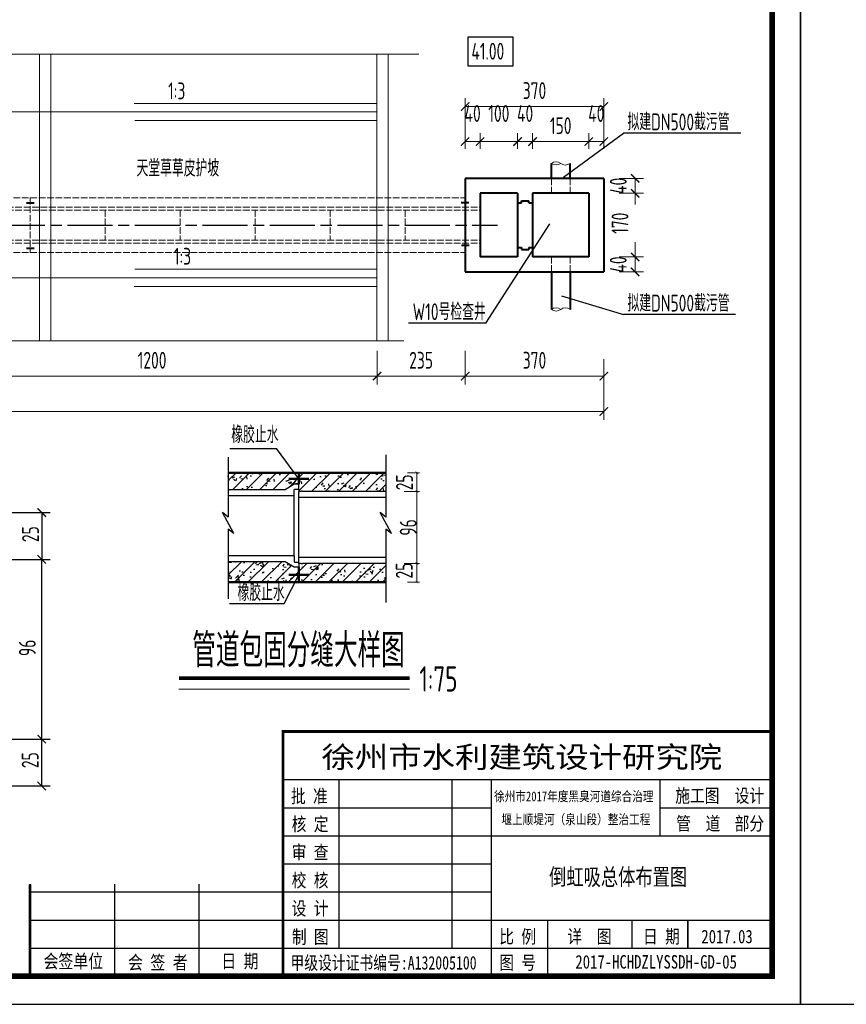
# Model space of a CAD drawing. Header units: millimetres. Extents: x 65530 to 130460, y -103607 to -18875.
# Tile 51 of 75: x 90436 to 92641, y -49551 to -46922. Entities that reach past the tile are written whole.
import ezdxf

# ---------------------------------------------------------------- set-up
doc = ezdxf.new("R2010")
doc.units = ezdxf.units.MM
doc.header["$LTSCALE"] = 0.5
doc.linetypes.add('ACAD_ISO02W100', pattern=[15, 12, -3])
doc.linetypes.add('ACAD_ISO08W100', pattern=[36, 24, -3, 6, -3])
for name, color, linetype, lineweight in [('LAYER3', 7, 'Continuous', 50), ('图层1', 2, 'ACAD_ISO02W100', 18), ('填充', 4, 'Continuous', 25), ('标注线', 4, 'Continuous', 13), ('粗线', 1, 'Continuous', 40), ('细实线', 7, 'Continuous', 25), ('虚线', 3, 'Continuous', 20)]:
    doc.layers.add(name, color=color, linetype=linetype, lineweight=lineweight)
for name, color, linetype in [('PIPE-污水', 2, 'Continuous'), ('图层2', 3, 'ACAD_ISO08W100'), ('图框', 7, 'Continuous')]:
    doc.layers.add(name, color=color, linetype=linetype)
doc.styles.add('HzTxt', font='tssdeng.shx', dxfattribs={"width": 0.7, "bigfont": 'hztxt.shx'})
doc.styles.add('图框', font='simfang.ttf', dxfattribs={"width": 0.8, "height": 4})
doc.dimstyles.new('1bi150', dxfattribs={"dimtxt": 45, "dimasz": 22.5, "dimexe": 22.5, "dimexo": 22.5, "dimgap": 20, "dimtad": 1, "dimdec": 0, "dimtxsty": 'HzTxt', "dimblk": 'ARCHTICK', "dimcen": 2.5, "dimclrd": 256, "dimclre": 256, "dimclrt": 256, "dimadec": 0, "dimazin": 0, "dimtfac": 1, "dimtdec": 0, "dimtmove": 2, "dimatfit": 2, "dimfxl": 0, "dimlwd": -1, "dimlwe": -1, "dimarcsym": 0})
doc.dimstyles.new('1bi25', dxfattribs={"dimtxt": 15, "dimasz": 7.5, "dimexe": 7.5, "dimexo": 7.5, "dimtad": 1, "dimdec": 0, "dimlfac": 0.5, "dimtxsty": 'HzTxt', "dimblk": 'ARCHTICK', "dimcen": 2.5, "dimclrd": 256, "dimclre": 256, "dimclrt": 256, "dimadec": 0, "dimazin": 0, "dimtfac": 1, "dimtdec": 0, "dimtmove": 2, "dimatfit": 2, "dimfxl": 0, "dimlwd": -1, "dimlwe": -1, "dimarcsym": 0})
doc.dimstyles.new('20', dxfattribs={"dimtxt": 45, "dimasz": 22.5, "dimexe": 22.5, "dimexo": 22.5, "dimtad": 1, "dimdec": 0, "dimlfac": 0.2, "dimtxsty": 'HzTxt', "dimblk": 'ARCHTICK', "dimcen": 2.5, "dimclrd": 256, "dimclre": 256, "dimclrt": 256, "dimadec": 0, "dimazin": 0, "dimtfac": 1, "dimtdec": 0, "dimtmove": 2, "dimatfit": 2, "dimfxl": 0, "dimlwd": -1, "dimlwe": -1, "dimarcsym": 0})

# ---------------------------------------------------------------- blocks, each defined once
blk = doc.blocks.new('_ArchTick')
at = {"color": 0, "linetype": 'ByBlock', "const_width": 0.15}
blk.add_lwpolyline([(-0.5, -0.5), (0.5, 0.5)], dxfattribs=at)
blk = doc.blocks.new('*D11')
at = {"layer": 'Defpoints', "color": 0}
for p in [(87934.2, -47805.9), (91994.4, -47806.1), (91994.4, -47967.8)]:
    blk.add_point(p, dxfattribs=at)
at = {"layer": '标注线'}
for p, q in [((87934.2, -47828.4), (87934.2, -47990.3)), ((91994.4, -47828.6), (91994.4, -47990.3)), ((87934.2, -47967.8), (91994.4, -47967.8))]:
    blk.add_line(p, q, dxfattribs=at)
at = {"layer": '标注线', "xscale": 22.5, "yscale": 22.5, "zscale": 22.5, "rotation": 180}
blk.add_blockref('_ArchTick', (87934.2, -47967.8), dxfattribs=at)
at = {"layer": '标注线', "xscale": 22.5, "yscale": 22.5, "zscale": 22.5}
blk.add_blockref('_ArchTick', (91994.4, -47967.8), dxfattribs=at)
at = {"layer": '标注线', "insert": (89964.3, -47925.3), "char_height": 45, "attachment_point": 5, "style": 'HzTxt'}
blk.add_mtext('4060', dxfattribs=at)
blk = doc.blocks.new('*D13')
at = {"layer": 'Defpoints', "color": 0}
for p in [(91389.3, -47783.6), (91624.4, -47783.6), (91624.4, -47873.7)]:
    blk.add_point(p, dxfattribs=at)
at = {"layer": '标注线'}
for p, q in [((91389.3, -47806.1), (91389.3, -47896.2)), ((91624.4, -47806.1), (91624.4, -47896.2)), ((91389.3, -47873.7), (91624.4, -47873.7))]:
    blk.add_line(p, q, dxfattribs=at)
at = {"layer": '标注线', "xscale": 22.5, "yscale": 22.5, "zscale": 22.5}
for p, rotation in [((91389.3, -47873.7), 179.9950768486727), ((91624.4, -47873.7), 359.9950768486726)]:
    blk.add_blockref('_ArchTick', p, dxfattribs=dict(at, rotation=rotation))
at = {"layer": '标注线', "insert": (91506.9, -47831.2), "char_height": 45, "attachment_point": 5, "rotation": 359.9951, "style": 'HzTxt'}
blk.add_mtext('235', dxfattribs=at)
blk = doc.blocks.new('*D14')
at = {"layer": 'Defpoints', "color": 0}
for p in [(90189.2, -47783.6), (91389.3, -47783.6), (91389.3, -47873.7)]:
    blk.add_point(p, dxfattribs=at)
at = {"layer": '标注线'}
for p, q in [((90189.2, -47806.1), (90189.2, -47896.2)), ((91389.3, -47806.1), (91389.3, -47896.2)), ((90189.2, -47873.7), (91389.3, -47873.7))]:
    blk.add_line(p, q, dxfattribs=at)
at = {"layer": '标注线', "xscale": 22.5, "yscale": 22.5, "zscale": 22.5, "rotation": 180}
blk.add_blockref('_ArchTick', (90189.2, -47873.7), dxfattribs=at)
at = {"layer": '标注线', "xscale": 22.5, "yscale": 22.5, "zscale": 22.5}
blk.add_blockref('_ArchTick', (91389.3, -47873.7), dxfattribs=at)
at = {"layer": '标注线', "insert": (90789.3, -47831.2), "char_height": 45, "attachment_point": 5, "style": 'HzTxt'}
blk.add_mtext('1200', dxfattribs=at)
blk = doc.blocks.new('*D109')
at = {"layer": 'Defpoints', "color": 0}
for p in [(91664.4, -47247.3), (91624.4, -47289.4), (91664.4, -47289.4)]:
    blk.add_point(p, dxfattribs=at)
at = {"layer": '标注线'}
for p, q in [((91624.4, -47266.9), (91624.4, -47224.8)), ((91664.4, -47266.9), (91664.4, -47224.8)), ((91624.4, -47247.3), (91664.4, -47247.3))]:
    blk.add_line(p, q, dxfattribs=at)
at = {"layer": '标注线', "xscale": 22.5, "yscale": 22.5, "zscale": 22.5, "rotation": 180}
blk.add_blockref('_ArchTick', (91624.4, -47247.3), dxfattribs=at)
at = {"layer": '标注线', "xscale": 22.5, "yscale": 22.5, "zscale": 22.5}
blk.add_blockref('_ArchTick', (91664.4, -47247.3), dxfattribs=at)
at = {"layer": '标注线', "insert": (91644.4, -47172.3), "char_height": 45, "attachment_point": 5, "style": 'HzTxt'}
blk.add_mtext('40', dxfattribs=at)
blk = doc.blocks.new('*D110')
at = {"layer": 'Defpoints', "color": 0}
for p in [(91764.4, -47247.3), (91664.4, -47289.4), (91764.4, -47289.2)]:
    blk.add_point(p, dxfattribs=at)
at = {"layer": '标注线'}
for p, q in [((91664.4, -47266.9), (91664.4, -47224.8)), ((91764.4, -47266.7), (91764.4, -47224.8)), ((91664.4, -47247.3), (91764.4, -47247.3))]:
    blk.add_line(p, q, dxfattribs=at)
at = {"layer": '标注线', "xscale": 22.5, "yscale": 22.5, "zscale": 22.5, "rotation": 180}
blk.add_blockref('_ArchTick', (91664.4, -47247.3), dxfattribs=at)
at = {"layer": '标注线', "xscale": 22.5, "yscale": 22.5, "zscale": 22.5}
blk.add_blockref('_ArchTick', (91764.4, -47247.3), dxfattribs=at)
at = {"layer": '标注线', "insert": (91714.4, -47172.3), "char_height": 45, "attachment_point": 5, "style": 'HzTxt'}
blk.add_mtext('100', dxfattribs=at)
blk = doc.blocks.new('*D111')
at = {"layer": 'Defpoints', "color": 0}
for p in [(91804.4, -47247.3), (91764.4, -47289.2), (91804.4, -47289.4)]:
    blk.add_point(p, dxfattribs=at)
at = {"layer": '标注线'}
for p, q in [((91764.4, -47266.7), (91764.4, -47224.8)), ((91804.4, -47266.9), (91804.4, -47224.8)), ((91764.4, -47247.3), (91804.4, -47247.3))]:
    blk.add_line(p, q, dxfattribs=at)
at = {"layer": '标注线', "xscale": 22.5, "yscale": 22.5, "zscale": 22.5, "rotation": 180}
blk.add_blockref('_ArchTick', (91764.4, -47247.3), dxfattribs=at)
at = {"layer": '标注线', "xscale": 22.5, "yscale": 22.5, "zscale": 22.5}
blk.add_blockref('_ArchTick', (91804.4, -47247.3), dxfattribs=at)
at = {"layer": '标注线', "insert": (91784.4, -47172.3), "char_height": 45, "attachment_point": 5, "style": 'HzTxt'}
blk.add_mtext('40', dxfattribs=at)
blk = doc.blocks.new('*D112')
at = {"layer": 'Defpoints', "color": 0}
for p in [(91954.4, -47247.3), (91804.4, -47289.4), (91954.4, -47289.4)]:
    blk.add_point(p, dxfattribs=at)
at = {"layer": '标注线'}
for p, q in [((91804.4, -47266.9), (91804.4, -47224.8)), ((91954.4, -47266.9), (91954.4, -47224.8)), ((91804.4, -47247.3), (91954.4, -47247.3))]:
    blk.add_line(p, q, dxfattribs=at)
at = {"layer": '标注线', "xscale": 22.5, "yscale": 22.5, "zscale": 22.5, "rotation": 180}
blk.add_blockref('_ArchTick', (91804.4, -47247.3), dxfattribs=at)
at = {"layer": '标注线', "xscale": 22.5, "yscale": 22.5, "zscale": 22.5}
blk.add_blockref('_ArchTick', (91954.4, -47247.3), dxfattribs=at)
at = {"layer": '标注线', "insert": (91879.4, -47204.8), "char_height": 45, "attachment_point": 5, "style": 'HzTxt'}
blk.add_mtext('150', dxfattribs=at)
blk = doc.blocks.new('*D113')
at = {"layer": 'Defpoints', "color": 0}
for p in [(91994.4, -47153.7), (91624.4, -47247.3), (91994.4, -47247.3)]:
    blk.add_point(p, dxfattribs=at)
at = {"layer": '标注线'}
for p, q in [((91624.4, -47224.8), (91624.4, -47131.2)), ((91994.4, -47224.8), (91994.4, -47131.2)), ((91624.4, -47153.7), (91994.4, -47153.7))]:
    blk.add_line(p, q, dxfattribs=at)
at = {"layer": '标注线', "xscale": 22.5, "yscale": 22.5, "zscale": 22.5, "rotation": 180}
blk.add_blockref('_ArchTick', (91624.4, -47153.7), dxfattribs=at)
at = {"layer": '标注线', "xscale": 22.5, "yscale": 22.5, "zscale": 22.5}
blk.add_blockref('_ArchTick', (91994.4, -47153.7), dxfattribs=at)
at = {"layer": '标注线', "insert": (91809.4, -47111.2), "char_height": 45, "attachment_point": 5, "style": 'HzTxt'}
blk.add_mtext('370', dxfattribs=at)
blk = doc.blocks.new('*D114')
at = {"layer": 'Defpoints', "color": 0}
for p in [(92012.9, -47345.4), (92012.9, -47385.4), (92077.9, -47385.4)]:
    blk.add_point(p, dxfattribs=at)
at = {"layer": '标注线'}
for p, q in [((92035.4, -47345.4), (92100.4, -47345.4)), ((92077.9, -47345.4), (92077.9, -47385.4)), ((92035.4, -47385.4), (92100.4, -47385.4))]:
    blk.add_line(p, q, dxfattribs=at)
at = {"layer": '标注线', "xscale": 22.5, "yscale": 22.5, "zscale": 22.5}
for p, rotation in [((92077.9, -47345.4), 90), ((92077.9, -47385.4), 270)]:
    blk.add_blockref('_ArchTick', p, dxfattribs=dict(at, rotation=rotation))
at = {"layer": '标注线', "insert": (92033, -47365.4), "char_height": 45, "attachment_point": 5, "rotation": 90, "style": 'HzTxt'}
blk.add_mtext('40', dxfattribs=at)
blk = doc.blocks.new('*D115')
at = {"layer": 'Defpoints', "color": 0}
for p in [(91994.4, -47247.3), (91954.4, -47289.4), (91994.4, -47289.4)]:
    blk.add_point(p, dxfattribs=at)
at = {"layer": '标注线'}
for p, q in [((91954.4, -47266.9), (91954.4, -47224.8)), ((91994.4, -47266.9), (91994.4, -47224.8)), ((91954.4, -47247.3), (91994.4, -47247.3))]:
    blk.add_line(p, q, dxfattribs=at)
at = {"layer": '标注线', "xscale": 22.5, "yscale": 22.5, "zscale": 22.5, "rotation": 180}
blk.add_blockref('_ArchTick', (91954.4, -47247.3), dxfattribs=at)
at = {"layer": '标注线', "xscale": 22.5, "yscale": 22.5, "zscale": 22.5}
blk.add_blockref('_ArchTick', (91994.4, -47247.3), dxfattribs=at)
at = {"layer": '标注线', "insert": (91974.4, -47172.3), "char_height": 45, "attachment_point": 5, "style": 'HzTxt'}
blk.add_mtext('40', dxfattribs=at)
blk = doc.blocks.new('*D116')
at = {"layer": 'Defpoints', "color": 0}
for p in [(92012.9, -47385.4), (92012.9, -47555.4), (92077.9, -47555.4)]:
    blk.add_point(p, dxfattribs=at)
at = {"layer": '标注线'}
for p, q in [((92035.4, -47385.4), (92100.4, -47385.4)), ((92077.9, -47385.4), (92077.9, -47415)), ((92077.9, -47555.4), (92077.9, -47515.6)), ((92035.4, -47555.4), (92100.4, -47555.4))]:
    blk.add_line(p, q, dxfattribs=at)
at = {"layer": '标注线', "xscale": 22.5, "yscale": 22.5, "zscale": 22.5}
for p, rotation in [((92077.9, -47385.4), 90), ((92077.9, -47555.4), 270)]:
    blk.add_blockref('_ArchTick', p, dxfattribs=dict(at, rotation=rotation))
at = {"layer": '标注线', "insert": (92037.6, -47465.3), "char_height": 45, "attachment_point": 5, "rotation": 90, "style": 'HzTxt'}
blk.add_mtext('170', dxfattribs=at)
blk = doc.blocks.new('*D117')
at = {"layer": 'Defpoints', "color": 0}
for p in [(92012.9, -47555.4), (92012.9, -47595.4), (92077.9, -47595.4)]:
    blk.add_point(p, dxfattribs=at)
at = {"layer": '标注线'}
for p, q in [((92035.4, -47555.4), (92100.4, -47555.4)), ((92077.9, -47555.4), (92077.9, -47595.4)), ((92035.4, -47595.4), (92100.4, -47595.4))]:
    blk.add_line(p, q, dxfattribs=at)
at = {"layer": '标注线', "xscale": 22.5, "yscale": 22.5, "zscale": 22.5}
for p, rotation in [((92077.9, -47555.4), 90), ((92077.9, -47595.4), 270)]:
    blk.add_blockref('_ArchTick', p, dxfattribs=dict(at, rotation=rotation))
at = {"layer": '标注线', "insert": (92033, -47575.4), "char_height": 45, "attachment_point": 5, "rotation": 90, "style": 'HzTxt'}
blk.add_mtext('40', dxfattribs=at)
blk = doc.blocks.new('*D118')
at = {"layer": 'Defpoints', "color": 0}
for p in [(91624.4, -47806.1), (91994.4, -47806.1), (91624.4, -47873.7)]:
    blk.add_point(p, dxfattribs=at)
at = {"layer": '标注线'}
for p, q in [((91624.4, -47828.6), (91624.4, -47896.2)), ((91994.4, -47828.6), (91994.4, -47896.2)), ((91994.4, -47873.7), (91624.4, -47873.7))]:
    blk.add_line(p, q, dxfattribs=at)
at = {"layer": '标注线', "xscale": 22.5, "yscale": 22.5, "zscale": 22.5, "rotation": 180}
blk.add_blockref('_ArchTick', (91624.4, -47873.7), dxfattribs=at)
at = {"layer": '标注线', "xscale": 22.5, "yscale": 22.5, "zscale": 22.5}
blk.add_blockref('_ArchTick', (91994.4, -47873.7), dxfattribs=at)
at = {"layer": '标注线', "insert": (91809.4, -47831.2), "char_height": 45, "attachment_point": 5, "style": 'HzTxt'}
blk.add_mtext('370', dxfattribs=at)
blk = doc.blocks.new('*D355')
at = {"layer": 'Defpoints', "color": 0}
for p in [(90387.3, -48842.7), (90494.8, -48842.7), (90387.3, -48967.7)]:
    blk.add_point(p, dxfattribs=at)
at = {"layer": '细实线'}
for p, q in [((90409.8, -48842.7), (90517.3, -48842.7)), ((90494.8, -48967.7), (90494.8, -48842.7)), ((90409.8, -48967.7), (90517.3, -48967.7))]:
    blk.add_line(p, q, dxfattribs=at)
at = {"layer": '细实线', "xscale": 22.5, "yscale": 22.5, "zscale": 22.5}
for p, rotation in [((90494.8, -48842.7), 90), ((90494.8, -48967.7), 270)]:
    blk.add_blockref('_ArchTick', p, dxfattribs=dict(at, rotation=rotation))
at = {"layer": '细实线', "insert": (90464, -48898.9), "char_height": 45, "attachment_point": 5, "rotation": 90, "style": 'HzTxt'}
blk.add_mtext('25', dxfattribs=at)
blk = doc.blocks.new('*D356')
at = {"layer": 'Defpoints', "color": 0}
for p in [(90387.3, -48362.7), (90494.8, -48362.7), (90387.3, -48842.7)]:
    blk.add_point(p, dxfattribs=at)
at = {"layer": '细实线'}
for p, q in [((90409.8, -48362.7), (90517.3, -48362.7)), ((90494.8, -48842.7), (90494.8, -48362.7)), ((90409.8, -48842.7), (90517.3, -48842.7))]:
    blk.add_line(p, q, dxfattribs=at)
at = {"layer": '细实线', "xscale": 22.5, "yscale": 22.5, "zscale": 22.5}
for p, rotation in [((90494.8, -48362.7), 90), ((90494.8, -48842.7), 270)]:
    blk.add_blockref('_ArchTick', p, dxfattribs=dict(at, rotation=rotation))
at = {"layer": '细实线', "insert": (90456.5, -48599), "char_height": 45, "attachment_point": 5, "rotation": 90, "style": 'HzTxt'}
blk.add_mtext('96', dxfattribs=at)
blk = doc.blocks.new('*D357')
at = {"layer": 'Defpoints', "color": 0}
for p in [(90387.3, -48237.7), (90387.3, -48362.7), (90494.8, -48362.7)]:
    blk.add_point(p, dxfattribs=at)
at = {"layer": '细实线'}
for p, q in [((90409.8, -48237.7), (90517.3, -48237.7)), ((90494.8, -48237.7), (90494.8, -48362.7)), ((90409.8, -48362.7), (90517.3, -48362.7))]:
    blk.add_line(p, q, dxfattribs=at)
at = {"layer": '细实线', "xscale": 22.5, "yscale": 22.5, "zscale": 22.5}
for p, rotation in [((90494.8, -48237.7), 90), ((90494.8, -48362.7), 270)]:
    blk.add_blockref('_ArchTick', p, dxfattribs=dict(at, rotation=rotation))
at = {"layer": '细实线', "insert": (90464.9, -48295.5), "char_height": 45, "attachment_point": 5, "rotation": 90, "style": 'HzTxt'}
blk.add_mtext('25', dxfattribs=at)
blk = doc.blocks.new('*D366')
at = {"layer": 'Defpoints', "color": 0}
for p in [(91463.3, -48131.5), (91454.3, -48181.5), (91495.5, -48181.5)]:
    blk.add_point(p, dxfattribs=at)
at = {"layer": '标注线'}
for p, q in [((91470.8, -48131.5), (91503, -48131.5)), ((91495.5, -48131.5), (91495.5, -48181.5)), ((91461.8, -48181.5), (91503, -48181.5))]:
    blk.add_line(p, q, dxfattribs=at)
at = {"layer": '标注线', "xscale": 7.5, "yscale": 7.5, "zscale": 7.5}
for p, rotation in [((91495.5, -48131.5), 90), ((91495.5, -48181.5), 270)]:
    blk.add_blockref('_ArchTick', p, dxfattribs=dict(at, rotation=rotation))
at = {"layer": '标注线', "insert": (91462.5, -48157.2), "char_height": 45, "attachment_point": 5, "rotation": 90, "style": 'HzTxt'}
blk.add_mtext('25', dxfattribs=at)
blk = doc.blocks.new('*D367')
at = {"layer": 'Defpoints', "color": 0}
for p in [(91454.3, -48181.5), (91454.3, -48373.5), (91495.5, -48373.5)]:
    blk.add_point(p, dxfattribs=at)
at = {"layer": '标注线'}
for p, q in [((91461.8, -48181.5), (91503, -48181.5)), ((91495.5, -48181.5), (91495.5, -48373.5)), ((91461.8, -48373.5), (91503, -48373.5))]:
    blk.add_line(p, q, dxfattribs=at)
at = {"layer": '标注线', "xscale": 7.5, "yscale": 7.5, "zscale": 7.5}
for p, rotation in [((91495.5, -48181.5), 90), ((91495.5, -48373.5), 270)]:
    blk.add_blockref('_ArchTick', p, dxfattribs=dict(at, rotation=rotation))
at = {"layer": '标注线', "insert": (91472.4, -48277.5), "char_height": 45, "attachment_point": 5, "rotation": 90, "style": 'HzTxt'}
blk.add_mtext('96', dxfattribs=at)
blk = doc.blocks.new('*D368')
at = {"layer": 'Defpoints', "color": 0}
for p in [(91454.3, -48373.5), (91495.5, -48373.5), (91463.3, -48423.5)]:
    blk.add_point(p, dxfattribs=at)
at = {"layer": '标注线'}
for p, q in [((91461.8, -48373.5), (91503, -48373.5)), ((91495.5, -48423.5), (91495.5, -48373.5)), ((91470.8, -48423.5), (91503, -48423.5))]:
    blk.add_line(p, q, dxfattribs=at)
at = {"layer": '标注线', "xscale": 7.5, "yscale": 7.5, "zscale": 7.5}
for p, rotation in [((91495.5, -48373.5), 90), ((91495.5, -48423.5), 270)]:
    blk.add_blockref('_ArchTick', p, dxfattribs=dict(at, rotation=rotation))
at = {"layer": '标注线', "insert": (91462, -48392.8), "char_height": 45, "attachment_point": 5, "rotation": 90, "style": 'HzTxt'}
blk.add_mtext('25', dxfattribs=at)

msp = doc.modelspace()

# ---------------------------------------------------------------- hatches: boundary and pattern name
at = {"layer": '填充'}
h = msp.add_hatch(dxfattribs=at)
h.set_pattern_fill('ANSI31', color=256, scale=8, style=0)
h.set_pattern_definition([(45, (-136866.033, -1565755.45), (-17.96051224, 17.96051224), [])])
h.paths.add_polyline_path([(91412.83, -48131.55), (91180.66, -48131.55), (91180.66, -48181.55), (91186.66, -48181.55), (91187.86, -48180.47), (91190.26, -48180.47), (91191.46, -48181.55), (91412.83, -48181.55)])
h.paths.add_polyline_path([(91180.66, -48423.55), (91412.83, -48423.55), (91412.83, -48373.55), (91191.46, -48373.55), (91190.26, -48374.63), (91187.86, -48374.63), (91186.66, -48373.55), (91180.66, -48373.55)])
h.paths.add_polyline_path([(90992.48, -48368.9), (90992.48, -48423.55), (91171.84, -48423.55), (91180.66, -48405.15), (91180.66, -48383.66), (91168.06, -48383.66), (91143.96, -48368.9)])
h.paths.add_polyline_path([(90992.48, -48131.55), (90992.48, -48176.9), (91143.96, -48176.9), (91168.06, -48162.14), (91180.66, -48162.14), (91180.66, -48139.87), (91173.91, -48131.55)])
at = {"layer": '细实线'}
h = msp.add_hatch(dxfattribs=at)
h.set_pattern_fill('AR-CONC', color=256, scale=0.4, style=0)
h.set_pattern_definition([(50, (-136866.033, -1565755.45), (72.8738676, -6.3756342), [7.62, -83.82]), (355, (-136866.03, -1565755.45), (-14.0971304, 76.422657), [6.096, -67.056]), (100.451, (-136859.96, -1565755.98), (58.7770007, 70.046675), [6.476, -71.236]), (46.1842, (-136866.03, -1565735.13), (108.4316164, -16.816931), [11.43, -125.73]), (96.6356, (-136857, -1565736.53), (94.961694, 98.970222), [9.714, -106.854]), (351.184, (-136866.03, -1565735.13), (94.961842, 98.970047), [9.144, -100.584]), (21, (-136855.873, -1565740.21), (60.645952, -40.9062074), [7.62, -83.82]), (326, (-136855.87, -1565740.21), (24.7208113, 73.6751864), [6.096, -67.056]), (71.4514, (-136850.82, -1565743.62), (85.3665963, 32.769143), [6.476, -71.236]), (37.5, (-136866.033, -1565755.45), (1.2354413, 33.82201555), [0, -66.2432, 0, -68.072, 0, -67.31]), (7.5, (-136866.033, -1565755.45), (26.727865, 40.0722299), [0, -38.8112, 0, -64.7192, 0, -25.654]), (327.5, (-136888.69, -1565755.45), (54.23623807, -2.2914976), [0, -25.4, 0, -79.248, 0, -105.156]), (317.5, (-136898.85, -1565755.45), (59.2516726, 10.1705964), [0, -33.02, 0, -52.6288, 0, -74.676])])
h.paths.add_polyline_path([(91412.83, -48131.55), (91180.66, -48131.55), (91180.66, -48181.55), (91186.66, -48181.55), (91187.86, -48180.47), (91190.26, -48180.47), (91191.46, -48181.55), (91412.83, -48181.55)])
h.paths.add_polyline_path([(91180.66, -48423.55), (91412.83, -48423.55), (91412.83, -48373.55), (91191.46, -48373.55), (91190.26, -48374.63), (91187.86, -48374.63), (91186.66, -48373.55), (91180.66, -48373.55)])
h.paths.add_polyline_path([(90992.48, -48368.9), (90992.48, -48423.55), (91171.84, -48423.55), (91180.66, -48405.15), (91180.66, -48383.66), (91168.06, -48383.66), (91143.96, -48368.9)])
h.paths.add_polyline_path([(90992.48, -48131.55), (90992.48, -48176.9), (91143.96, -48176.9), (91168.06, -48162.14), (91180.66, -48162.14), (91180.66, -48139.87), (91173.91, -48131.55)])

# ---------------------------------------------------------------- linework, layer by layer
at = {"linetype": 'Continuous'}
for p, q in [((90996.36, -48067.04), (91121.56, -48067.04)), ((91180.66, -48147.87), (91121.56, -48067.04)), ((91141.61, -48480.77), (91180.66, -48403.6)), ((90995.99, -48480.77), (91141.61, -48480.77))]:
    msp.add_line(p, q, dxfattribs=at)
for p, q in [((90992.48, -48090.1), (90992.48, -48249.74)), ((91412.83, -48083.52), (91412.83, -48249.74)), ((91143.96, -48176.9), (90992.48, -48176.9)), ((91168.06, -48162.14), (91143.96, -48176.9)), ((91180.66, -48162.14), (91168.06, -48162.14)), ((91168.06, -48177.26), (91169.26, -48175.34)), ((91168.06, -48352.9), (91168.06, -48177.26)), ((91169.26, -48175.34), (91178.86, -48175.34)), ((91178.86, -48175.34), (91180.66, -48174.14)), ((91180.66, -48174.14), (91180.66, -48162.14)), ((91180.66, -48373.55), (91180.66, -48181.55)), ((91186.66, -48181.55), (91180.66, -48181.55)), ((91187.86, -48180.47), (91186.66, -48181.55)), ((91190.26, -48180.47), (91187.86, -48180.47)), ((91190.26, -48180.47), (91191.46, -48181.55)), ((91412.83, -48181.55), (91191.46, -48181.55)), ((91168.06, -48192.9), (90992.48, -48192.9)), ((91412.83, -48197.55), (91180.66, -48197.55)), ((90992.48, -48249.74), (90977.42, -48237.67)), ((91007.54, -48294.04), (90977.42, -48237.67)), ((91412.83, -48249.74), (91397.78, -48237.67)), ((91427.89, -48294.04), (91397.78, -48237.67)), ((90992.48, -48281.96), (90992.48, -48467.85)), ((91007.54, -48294.04), (90992.48, -48281.96)), ((91412.83, -48281.96), (91412.83, -48477.74)), ((91427.89, -48294.04), (91412.83, -48281.96)), ((91168.06, -48352.9), (90992.48, -48352.9)), ((91143.96, -48368.9), (90992.48, -48368.9)), ((91168.06, -48383.66), (91143.96, -48368.9)), ((91168.06, -48352.9), (91168.06, -48368.54)), ((91168.06, -48368.54), (91169.26, -48370.46)), ((91169.26, -48370.46), (91178.86, -48370.46)), ((91178.86, -48370.46), (91180.66, -48371.66)), ((91412.83, -48357.55), (91180.66, -48357.55)), ((91180.66, -48383.66), (91168.06, -48383.66)), ((91180.66, -48371.66), (91180.66, -48383.66)), ((91186.66, -48373.55), (91180.66, -48373.55)), ((91187.86, -48374.63), (91186.66, -48373.55)), ((91190.26, -48374.63), (91187.86, -48374.63)), ((91190.26, -48374.63), (91191.46, -48373.55)), ((91412.83, -48373.55), (91191.46, -48373.55))]:
    msp.add_line(p, q)
at = {"color": 0}
for p, q in [((91138.76, -48822.15), (91138.76, -49475.72)), ((91138.76, -48950.72), (92443.76, -48950.72)), ((91138.76, -48950.72), (92443.76, -48950.72)), ((91288.76, -49400.72), (91288.76, -48950.72)), ((91288.76, -49400.72), (91288.76, -48950.72)), ((91588.76, -48950.72), (91588.76, -49400.72)), ((91588.76, -48950.72), (91588.76, -49400.72)), ((91693.76, -48950.72), (91693.76, -49475.72)), ((92143.76, -48950.72), (92143.76, -49100.72)), ((91138.76, -49025.72), (91693.76, -49025.72)), ((91138.76, -49025.72), (91693.76, -49025.72)), ((92143.76, -49025.72), (92443.76, -49025.72)), ((91138.76, -49100.72), (92443.76, -49100.72)), ((91138.76, -49100.72), (92443.76, -49100.72)), ((91138.76, -49175.72), (91693.76, -49175.72)), ((91138.76, -49175.72), (91693.76, -49175.72)), ((90463.76, -49229.97), (90463.76, -49475.72)), ((90688.76, -49229.97), (90688.76, -49475.72)), ((90913.76, -49229.97), (90913.76, -49475.72)), ((90463.76, -49250.72), (91693.76, -49250.72)), ((90463.76, -49250.72), (91693.76, -49250.72)), ((90463.76, -49325.72), (92443.76, -49325.72)), ((90463.76, -49325.72), (92443.76, -49325.72)), ((91843.76, -49325.72), (91843.76, -49475.72)), ((92068.76, -49325.72), (92068.76, -49400.72)), ((92068.76, -49325.72), (92068.76, -49400.72)), ((92218.76, -49400.72), (92218.76, -49325.72)), ((92218.76, -49325.72), (92218.76, -49400.72)), ((92218.76, -49400.72), (92218.76, -49325.72)), ((92218.76, -49325.72), (92218.76, -49400.72)), ((90463.76, -49400.72), (92443.76, -49400.72)), ((90463.76, -49400.72), (92443.76, -49400.72))]:
    msp.add_line(p, q, dxfattribs=at)
msp.add_lwpolyline([(86218.76, -49550.72), (92518.76, -49550.72), (92518.76, -45095.72), (86218.76, -45095.72)], close=True, dxfattribs=at)
at = {"color": 0, "const_width": 15}
msp.add_lwpolyline([(86593.76, -49475.72), (92443.76, -49475.72), (92443.76, -45170.72), (86593.76, -45170.72)], close=True, dxfattribs=at)
msp.add_lwpolyline([(92518.76, -49550.72), (96718.76, -49550.72), (96718.76, -46580.72), (92518.76, -46580.72)], close=True)
at = {"color": 0, "const_width": 7.5}
for points in [[(92443.76, -48822.15), (91138.76, -48822.15), (91138.76, -49475.72)], [(90463.76, -49229.97), (90463.76, -49475.72)]]:
    msp.add_lwpolyline(points, dxfattribs=at)
at = {"layer": 'LAYER3', "color": 7, "lineweight": 50}
for p, q in [((90992.48, -48131.55), (91412.83, -48131.55)), ((91180.66, -48162.14), (91180.66, -48131.55)), ((91207.13, -48147.87), (91154.2, -48147.87)), ((91180.66, -48423.55), (91180.66, -48383.66)), ((90992.48, -48423.55), (91412.83, -48423.55)), ((91207.13, -48403.6), (91154.2, -48403.6))]:
    msp.add_line(p, q, dxfattribs=at)
at = {"layer": '图层1', "ltscale": 3}
for p, q in [((91854.44, -47345.42), (91854.44, -47385.42)), ((91904.44, -47345.42), (91904.44, -47385.42)), ((88304.22, -47397.4), (91624.44, -47397.42)), ((90464.34, -47397.42), (90464.34, -47543.42)), ((88264.22, -47422.4), (91664.44, -47422.42)), ((88264.22, -47430.4), (91664.44, -47430.42)), ((90664.34, -47430.4), (90664.34, -47510.4)), ((90864.34, -47430.42), (90864.34, -47510.42)), ((91064.34, -47430.42), (91064.34, -47510.42)), ((91264.34, -47430.4), (91264.34, -47510.4)), ((91464.34, -47430.4), (91464.34, -47510.4)), ((88264.22, -47510.4), (91664.44, -47510.42)), ((88264.22, -47518.4), (91664.44, -47518.42)), ((88304.22, -47543.4), (91624.44, -47543.42)), ((91854.44, -47595.42), (91854.44, -47555.42)), ((91904.44, -47595.42), (91904.44, -47555.42))]:
    msp.add_line(p, q, dxfattribs=at)
at = {"layer": '图层2', "ltscale": 10}
msp.add_line((88223.54, -47470.4), (91710.58, -47470.4), dxfattribs=at)
at = {"layer": '标注线'}
for p, q in [((90035.17, -47013.84), (91501.03, -47013.84)), ((90489.22, -47013.84), (90489.22, -47779.21)), ((90519.22, -47013.84), (90519.22, -47779.21)), ((91389.22, -47013.84), (91389.22, -47779.21)), ((91419.22, -47013.84), (91419.22, -47779.21)), ((91389.22, -47145.24), (90741.15, -47145.24)), ((91389.22, -47168.17), (90189.22, -47168.17)), ((91389.22, -47191.1), (90743.29, -47191.1)), ((91389.22, -47588.18), (90743.29, -47588.18)), ((91389.22, -47611.11), (90189.22, -47611.11)), ((91389.22, -47634.04), (90741.15, -47634.04)), ((90028.59, -47779.21), (91461.23, -47779.21)), ((90860.7, -48709.64), (91476.35, -48709.64))]:
    msp.add_line(p, q, dxfattribs=at)
at = {"layer": '标注线', "const_width": 10}
msp.add_lwpolyline([(90860.7, -48679.93), (91476.35, -48679.93)], dxfattribs=at)
at = {"layer": '标注线', "extrusion": (0, 0, -1)}
for centre, major_axis, ratio, start_param, end_param in [((91866.94, -47324.05), (0, 22.87), 0.9408152, -0.6198596, 0.6198596), ((91866.94, -47714.11), (0, 22.87), 0.9408152, -0.6198596, 0.6198596), ((91894.42, -47714.11), (-12.13, 20.71), 0.8461921, -0.1744986, 1.0944449)]:
    msp.add_ellipse(centre, major_axis=major_axis, ratio=ratio, start_param=start_param, end_param=end_param, dxfattribs=at)
at = {"layer": '标注线'}
for centre, major_axis, ratio, start_param, end_param in [((91866.94, -47286.82), (0, 22.87), 0.9408152, 2.5217331, 3.7614522), ((91894.42, -47286.82), (12.13, 20.71), 0.8461921, 2.9670941, 4.2360376), ((91866.94, -47676.88), (0, 22.87), 0.9408152, 2.5217331, 3.7614522)]:
    msp.add_ellipse(centre, major_axis=major_axis, ratio=ratio, start_param=start_param, end_param=end_param, dxfattribs=at)
at = {"layer": '粗线'}
for p, q in [((91854.44, -47345.42), (91854.44, -47305.43)), ((91904.44, -47345.42), (91904.44, -47305.43)), ((91994.44, -47345.42), (91624.44, -47345.42)), ((91624.44, -47345.42), (91624.44, -47595.42)), ((91994.44, -47345.42), (91994.44, -47595.42)), ((91764.44, -47385.42), (91664.44, -47385.42)), ((91664.44, -47385.42), (91664.44, -47555.42)), ((91764.44, -47385.42), (91764.44, -47555.42)), ((91954.44, -47385.42), (91804.44, -47385.42)), ((91804.44, -47385.42), (91804.44, -47555.42)), ((91954.44, -47385.42), (91954.44, -47555.42)), ((90454.24, -47410.98), (90474.7, -47410.98)), ((91634.56, -47410.79), (91614.09, -47410.79)), ((91764.44, -47410.42), (91774.44, -47410.42)), ((91774.44, -47405.42), (91794.44, -47405.42)), ((91774.44, -47410.42), (91774.44, -47405.42)), ((91794.44, -47410.42), (91794.44, -47405.42)), ((91794.44, -47410.42), (91804.44, -47410.42)), ((91634.81, -47524.46), (91614.34, -47524.54)), ((90453.98, -47532.14), (90474.44, -47532.22)), ((91764.44, -47555.42), (91664.44, -47555.42)), ((91764.44, -47530.42), (91774.44, -47530.42)), ((91774.44, -47530.42), (91774.44, -47535.42)), ((91774.44, -47535.42), (91794.44, -47535.42)), ((91794.44, -47530.42), (91804.44, -47530.42)), ((91794.44, -47530.42), (91794.44, -47535.42)), ((91954.44, -47555.42), (91804.44, -47555.42)), ((91624.44, -47595.42), (91994.44, -47595.42)), ((91854.44, -47595.42), (91854.44, -47695.5)), ((91904.44, -47595.42), (91904.44, -47695.5))]:
    msp.add_line(p, q, dxfattribs=at)
at = {"layer": '细实线'}
for p, q in [((91886.62, -47342.29), (92046.53, -47225.21)), ((92359.81, -47225.21), (92046.53, -47225.21)), ((91849.36, -47466.47), (91679.04, -47732.12)), ((91881.52, -47658.78), (92046.53, -47709.03)), ((92345.33, -47709.03), (92046.53, -47709.03)), ((91679.04, -47732.12), (91473.44, -47732.1))]:
    msp.add_line(p, q, dxfattribs=at)
msp.add_lwpolyline([(91632.54, -46968.04), (91751.63, -46968.04), (91751.63, -47045.82), (91632.54, -47045.82)], close=True, dxfattribs=at)
at = {"layer": '虚线', "ltscale": 0.2}
msp.add_line((91180.66, -48174.14), (91180.66, -48371.66), dxfattribs=at)

# ---------------------------------------------------------------- texts
at = {"color": 0, "style": '图框'}
for s, height, width, p in [('徐州市水利建筑设计研究院', 56.7857, 1.15, (91241.26, -48918.99)), ('批 准', 36, 0.8, (91159.76, -49013.03)), ('批 准', 36, 0.8, (91159.76, -49013.03)), ('设计', 36, 0.8, (92343.5, -49011.56)), ('设计', 36, 0.8, (92343.5, -49011.56)), ('核 定', 36, 0.8, (91161.65, -49087.64)), ('核 定', 36, 0.8, (91161.65, -49087.64)), ('部分', 36, 0.8, (92343.5, -49086.07)), ('部分', 36, 0.8, (92343.5, -49086.07)), ('审 查', 36, 0.8, (91161.65, -49162.64)), ('审 查', 36, 0.8, (91161.65, -49162.64)), ('校 核', 36, 0.8, (91161.65, -49237.64)), ('校 核', 36, 0.8, (91161.65, -49237.64)), ('设 计', 36, 0.8, (91161.65, -49312.64)), ('设 计', 36, 0.8, (91161.65, -49312.64)), ('制 图', 36, 0.8, (91162.14, -49388.68)), ('制 图', 36, 0.8, (91162.14, -49388.68)), ('比 例', 36, 0.8, (91715.5, -49387.76)), ('比 例', 36, 0.8, (91715.5, -49387.76)), ('日 期', 36, 0.8, (92099.15, -49387.76)), ('日 期', 36, 0.8, (92099.15, -49387.76)), ('会签单位', 36.429, 0.8, (90499.68, -49454)), ('会签单位', 36.429, 0.8, (90499.68, -49454)), ('会 签 者', 36.429, 0.8, (90725.19, -49457.21)), ('会 签 者', 36.429, 0.8, (90725.19, -49457.21)), ('日 期', 36.429, 0.8, (90973.95, -49453.62)), ('日 期', 36.429, 0.8, (90973.95, -49453.62)), ('甲级设计证书编号:A132005100', 36, 0.75, (91158.34, -49457.85)), ('图 号', 36, 0.8, (91715.5, -49457.63)), ('图 号', 36, 0.8, (91715.5, -49457.63))]:
    msp.add_text(s, height=height, dxfattribs=dict(at, width=width)).set_placement(p)
at = {"layer": 'PIPE-污水', "color": 0, "style": '图框', "width": 0.8}
for s, p in [('施工图', (92184.97, -49011.56)), ('管  道', (92187.47, -49086.07)), ('详  图', (91897.22, -49387.76)), ('2017.03', (92254.57, -49387.76)), ('2017-HCHDZLYSSDH-GD-05', (91918.45, -49455.35))]:
    msp.add_text(s, height=36, dxfattribs=at).set_placement(p)
at = {"layer": '图框', "style": '图框', "width": 0.75}
msp.add_text('倒虹吸总体布置图', height=45, dxfattribs=at).set_placement((91848.48, -49233.03))
at = {"layer": '标注线', "style": 'HzTxt', "width": 0.7}
for s, height, p in [('41.00', 45, (91641.19, -47028.54)), ('1:3', 45, (90832.01, -47134.46)), ('拟建DN500截污管', 45, (92057.46, -47217.23)), ('天堂草草皮护坡', 45, (90747.78, -47340.66)), ('1:3', 45, (90847.4, -47576.04)), ('拟建DN500截污管', 45, (92057.46, -47701.05)), ('W10号检查井', 45, (91484.38, -47724.12)), ('橡胶止水', 45, (91000.66, -48052.28)), ('橡胶止水', 45, (91017.21, -48473.89)), ('管道包固分缝大样图', 90, (90896.42, -48650.9)), ('1:75', 67.5, (91502.45, -48715.72))]:
    msp.add_text(s, height=height, dxfattribs=at).set_placement(p)
at = {"layer": '细实线', "style": '图框', "width": 0.8}
for s, p in [('徐州市2017年度黑臭河道综合治理 ', (91701.54, -49008.46)), (' 堰上顺堤河（泉山段）整治工程 ', (91707.02, -49069.86))]:
    msp.add_text(s, height=26, dxfattribs=at).set_placement(p)

# ---------------------------------------------------------------- dimensions: what is measured, and where the dimension line sits
at = {"layer": '标注线'}
for p1, p2, distance, picture, middle in [((91624.39, -47247.3), (91994.39, -47247.3), 93.56, '*D113', (91809.39, -47111.24)), ((91624.39, -47289.37), (91664.44, -47289.37), 42.07, '*D109', (91644.41, -47172.3)), ((90189.22, -47783.62), (91389.32, -47783.62), -90.07, '*D14', (90789.27, -47831.18)), ((91389.32, -47783.62), (91624.44, -47783.64), -90.07, '*D13', (91506.87, -47831.19))]:
    dim = msp.add_aligned_dim(p1=p1, p2=p2, distance=distance, dimstyle='1bi150', dxfattribs=at)
    dim.commit()
    dim.dimension.update_dxf_attribs({"geometry": picture, "text_midpoint": middle})
for base, p1, p2, picture, middle in [((91764.44, -47247.3), (91664.44, -47289.37), (91764.44, -47289.18), '*D110', (91714.44, -47172.3)), ((91804.44, -47247.3), (91764.44, -47289.18), (91804.44, -47289.37), '*D111', (91784.44, -47172.3)), ((91954.44, -47247.3), (91804.44, -47289.37), (91954.44, -47289.37), '*D112', (91879.44, -47204.8))]:
    dim = msp.add_linear_dim(base=base, p1=p1, p2=p2, angle=180, dimstyle='1bi150', dxfattribs=at)
    dim.commit()
    dim.dimension.update_dxf_attribs({"geometry": picture, "text_midpoint": middle})
for base, p1, p2, picture, middle in [((91994.44, -47247.3), (91954.44, -47289.37), (91994.44, -47289.37), '*D115', (91974.44, -47172.3)), ((91994.44, -47967.81), (87934.22, -47805.94), (91994.44, -47806.14), '*D11', (89964.33, -47925.31)), ((91624.44, -47873.7), (91994.44, -47806.14), (91624.44, -47806.14), '*D118', (91809.44, -47831.2))]:
    dim = msp.add_linear_dim(base=base, p1=p1, p2=p2, dimstyle='1bi150', dxfattribs=at)
    dim.commit()
    dim.dimension.update_dxf_attribs({"geometry": picture, "text_midpoint": middle})
for base, p1, p2, picture, middle in [((92077.91, -47385.42), (92012.91, -47345.42), (92012.91, -47385.42), '*D114', (92032.99, -47365.42)), ((92077.91, -47555.42), (92012.91, -47385.42), (92012.91, -47555.42), '*D116', (92037.58, -47465.31)), ((92077.91, -47595.42), (92012.91, -47555.42), (92012.91, -47595.42), '*D117', (92032.99, -47575.42))]:
    dim = msp.add_linear_dim(base=base, p1=p1, p2=p2, angle=90, dimstyle='1bi150', dxfattribs=at)
    dim.commit()
    dim.dimension.update_dxf_attribs({"geometry": picture, "text_midpoint": middle, "dimtype": 160})
for base, p1, p2, angle, picture, middle in [((91495.53, -48181.55), (91463.34, -48131.55), (91454.34, -48181.55), 90, '*D366', (91462.48, -48157.21)), ((91495.53, -48373.55), (91463.34, -48423.55), (91454.34, -48373.55), 270, '*D368', (91461.96, -48392.79))]:
    dim = msp.add_linear_dim(base=base, p1=p1, p2=p2, angle=angle, dimstyle='1bi25', override={"dimtxt": 45}, dxfattribs=at)
    dim.commit()
    dim.dimension.update_dxf_attribs({"geometry": picture, "text_midpoint": middle, "dimtype": 160})
dim = msp.add_linear_dim(base=(91495.53, -48373.55), p1=(91454.34, -48181.55), p2=(91454.34, -48373.55), angle=90, dimstyle='1bi25', override={"dimtxt": 45}, dxfattribs=at)
dim.commit()
dim.dimension.update_dxf_attribs({"geometry": '*D367', "text_midpoint": (91472.4, -48277.55)})
at = {"layer": '细实线'}
for base, p1, p2, angle, picture, middle in [((90494.76, -48362.72), (90387.32, -48237.72), (90387.32, -48362.72), 270, '*D357', (90464.85, -48295.46)), ((90494.76, -48362.72), (90387.32, -48842.72), (90387.32, -48362.72), 90, '*D356', (90456.53, -48598.96)), ((90494.76, -48842.72), (90387.32, -48967.72), (90387.32, -48842.72), 90, '*D355', (90464.02, -48898.91))]:
    dim = msp.add_linear_dim(base=base, p1=p1, p2=p2, angle=angle, dimstyle='20', dxfattribs=at)
    dim.commit()
    dim.dimension.update_dxf_attribs({"geometry": picture, "text_midpoint": middle, "dimtype": 160})

doc.saveas('drawing.dxf')
